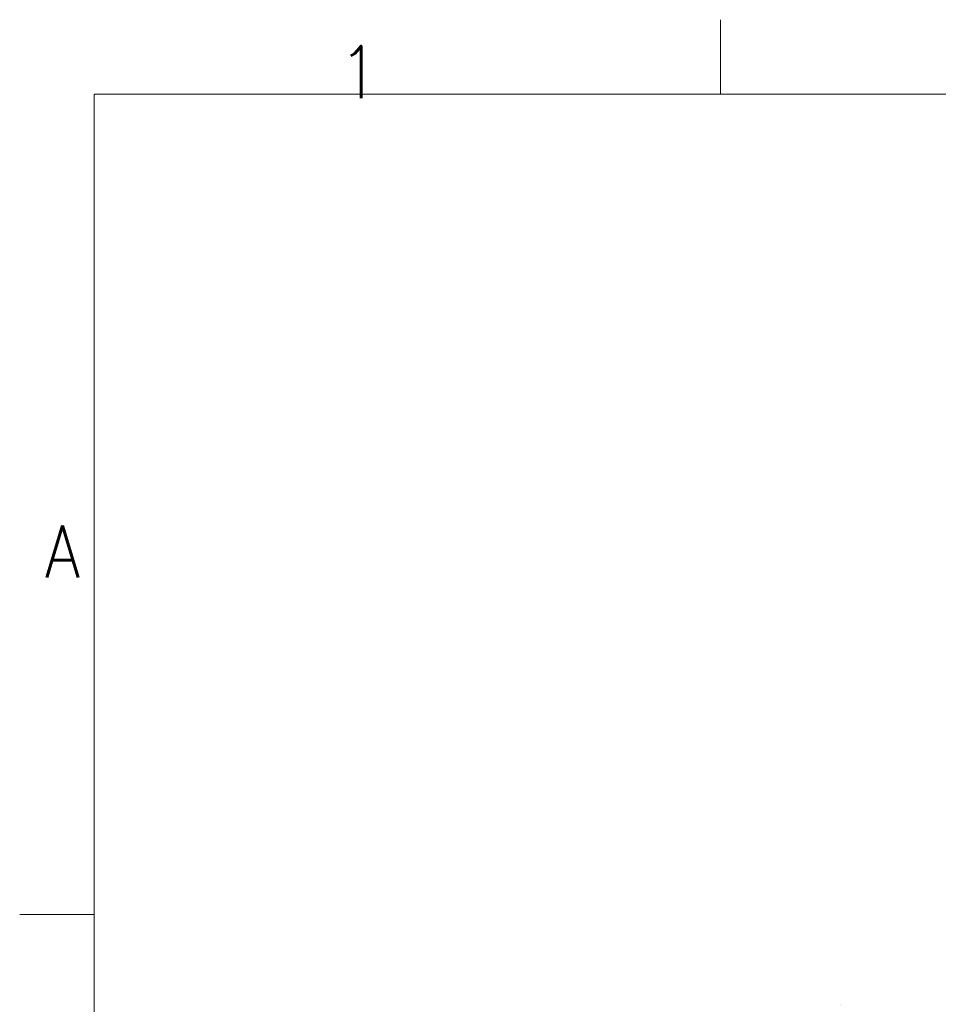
# Model space of a CAD drawing. Header units: inches. Extents: x 0 to 29700, y -16 to 21000.
# Tile 86 of 212: x 0 to 3081, y 17699 to 21000. Entities that reach past the tile are written whole.
import ezdxf

# ---------------------------------------------------------------- set-up
doc = ezdxf.new("R2010")
doc.units = ezdxf.units.IN
doc.layers.add('210', color=7, linetype='Continuous', true_color=0xffffff)
doc.layers.add('254', color=7, linetype='Continuous', true_color=0xffffff)
doc.styles.add('latin_extended', font='simplex.shx')

msp = doc.modelspace()

# ---------------------------------------------------------------- linework, layer by layer
at = {"layer": '210', "color": 7, "linetype": 'Continuous', "lineweight": 18}
for p, q in [((2350, 20750), (2350, 21000)), ((250, 250), (250, 20750)), ((250, 20750), (29450, 20750)), ((250, 18000), (0, 18000))]:
    msp.add_line(p, q, dxfattribs=at)
at = {"layer": '254', "color": 2, "linetype": 'Continuous', "lineweight": 25}
msp.add_line((2754.574, 17698.847), (2753.717, 17698.847), dxfattribs=at)

# ---------------------------------------------------------------- texts
at = {"layer": '210', "color": 211, "linetype": 'Continuous', "lineweight": 18, "char_height": 175, "attachment_point": 7, "line_spacing_factor": 0.963855, "style": 'latin_extended'}
for s, insert in [('\\W0.9188;1', (1069.16, 20736.628)), ('\\W0.8818;A', (83.887, 19129.555))]:
    msp.add_mtext(s, dxfattribs=dict(at, insert=insert))

doc.saveas('drawing.dxf')
